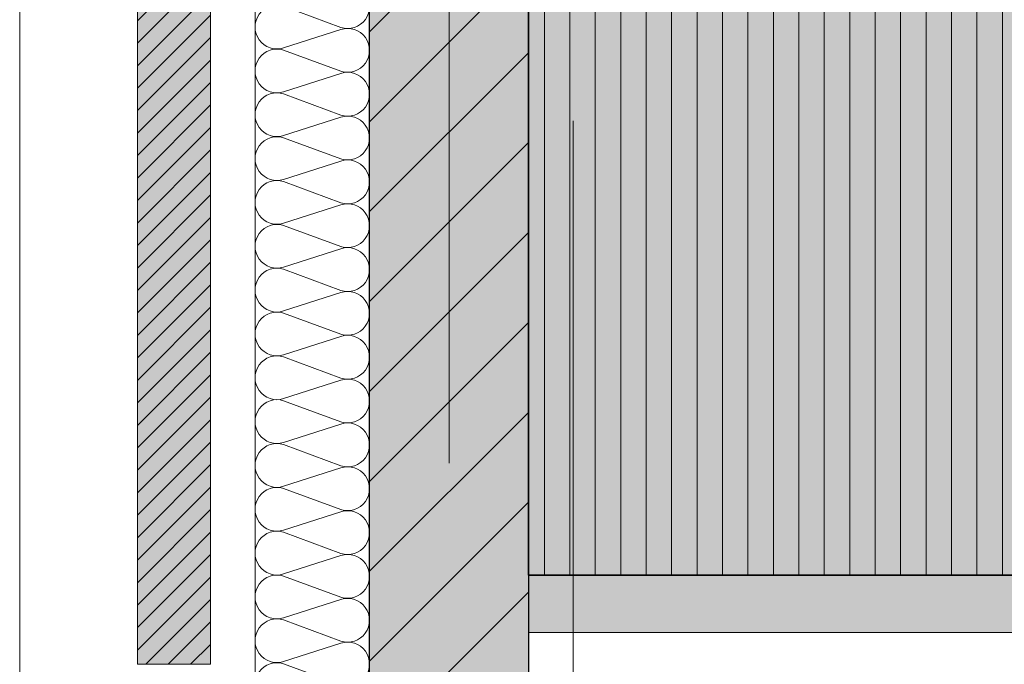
# Model space of a CAD drawing. Header units: metres. Extents: x -49 to 152, y -127 to 99.
# Tile 13 of 177: x -39.82 to -38.28, y -21.53 to -20.51. Entities that reach past the tile are written whole.
import ezdxf

# ---------------------------------------------------------------- set-up
doc = ezdxf.new("R2010")
doc.units = ezdxf.units.M
doc.header["$PDMODE"] = 1
doc.header["$PDSIZE"] = -2
for name, pattern in [('Achsen 01', [5.291531, 3.175, -1.058062, 0.352704, -0.705764]), ('gestrichelt - 01', [2, 1, -1]), ('ISO-07 Punktiert', [0.889, 0.127, -0.762]), ('VW-01 Strichlinie kurz', [2, 1, -1])]:
    doc.linetypes.add(name, pattern=pattern)
doc.layers.get('0').update_dxf_attribs({"lineweight": 25})
for name, color, linetype, lineweight, true_color in [('013_Beton und Stahlbetonarbeiten-000 Brüstung', 7, 'Continuous', 9, 0xa6a6a6), ('013_Beton und Stahlbetonarbeiten-000 Sichtbeton-331 tragende Au', 5, 'Continuous', 5, 0x0000ff), ('013_Beton und Stahlbetonarbeiten-000 Sichtbeton-334 Außenwandöf', 5, 'Continuous', 5, 0x0000ff), ('014_Fassadenarbeiten-000 Aufsicht Betonfertigteile', 7, 'Continuous', 9, 0xc0c0c0), ('014_Fassadenarbeiten-330 mineralische Dämmung', 7, 'Continuous', 9, 0x666666), ('031_Metallbauarbeiten-350 Lamellendecke DS', 7, 'Continuous', 35, 0x666666), ('032_Metallarbeiten-Fenster', 7, 'Continuous', 13, 0x444444), ('AV1-Achsen', 1, 'Achsen 01', 18, 0xff0000)]:
    doc.layers.add(name, color=color, linetype=linetype, lineweight=lineweight, true_color=true_color)
for name, color, linetype, lineweight in [('013_Beton und Stahlbetonarbeiten-000 Unterzüge', 7, 'ISO-07 Punktiert', 13), ('013_Beton und Stahlbetonarbeiten-330 Außenwände', 7, 'Continuous', 25), ('014_Fassadenarbeiten-330 Filtermauerwerk 11.5cm', 7, 'Continuous', 9), ('030_Sonnenschutzarbeiten-BLENDSCHUTZ', 7, 'Continuous', 5), ('_GRU (2D)', 7, 'Continuous', 9), ('_OG 3 (2D)', 7, 'Continuous', 9), ('_OG 3 - DS (2D)', 7, 'Continuous', 9), ('Bemaßung-Bemaßung', 7, 'Continuous', 9)]:
    doc.layers.add(name, color=color, linetype=linetype, lineweight=lineweight)
doc.layers.get('0').freeze()
doc.styles.add('Arial', font='arial.ttf')
doc.dimstyles.new('COE 50', dxfattribs={"dimtxt": 100.872396, "dimasz": 0.001414, "dimexe": 0.001, "dimexo": 0.01, "dimgap": 0.001, "dimtad": 1, "dimdec": 3, "dimtxsty": 'Arial', "dimblk": 'VW_SLASH-3', "dimblk1": 'VW_SLASH-3', "dimblk2": 'VW_SLASH-3', "dimcen": 0, "dimadec": 3, "dimazin": 0, "dimtfac": 0.8, "dimtdec": 3, "dimtix": 1, "dimtmove": 0, "dimatfit": 0, "dimldrblk": 'VW_SLASH-2', "dimfxl": 0.002, "dimfxlon": 1, "dimfrac": 2, "dimtolj": 1, "dimarcsym": 0})

# ---------------------------------------------------------------- blocks, each defined once
blk = doc.blocks.new('VW_SLASH-3')
at = {"color": 0, "linetype": 'ByBlock', "lineweight": -2, "transparency": 16777216}
blk.add_line((0, 0), (-1, 0), dxfattribs=at)
at = {"color": 0, "linetype": 'Continuous', "lineweight": 15, "transparency": 16777216, "flags": 128}
blk.add_lwpolyline([(0.5, 0.5), (-0.5, -0.5)], dxfattribs=at)
blk = doc.blocks.new('*D69')
at = {"layer": '030_Sonnenschutzarbeiten-BLENDSCHUTZ', "color": 0, "lineweight": -2}
for p, q in [((-39.025, -22.025), (-39.025, -22.175)), ((-36.575, -22.025), (-36.575, -22.175)), ((-36.6457, -22.125), (-38.9543, -22.125))]:
    blk.add_line(p, q, dxfattribs=at)
at = {"layer": 'Defpoints', "color": 0}
for p in [(-39.025, -21.385), (-36.575, -21.385), (-39.025, -22.125)]:
    blk.add_point(p, dxfattribs=at)
at = {"layer": '030_Sonnenschutzarbeiten-BLENDSCHUTZ', "color": 0, "lineweight": -2, "xscale": 0.070693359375, "yscale": 0.070693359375, "zscale": 0.070693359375, "rotation": 180}
blk.add_blockref('VW_SLASH-3', (-39.025, -22.125), dxfattribs=at)
at = {"layer": '030_Sonnenschutzarbeiten-BLENDSCHUTZ', "color": 0, "lineweight": -2, "xscale": 0.070693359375, "yscale": 0.070693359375, "zscale": 0.070693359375}
blk.add_blockref('VW_SLASH-3', (-36.575, -22.125), dxfattribs=at)
at = {"layer": '030_Sonnenschutzarbeiten-BLENDSCHUTZ', "color": 0, "lineweight": 13, "insert": (-37.8, -22.0144), "char_height": 0.10087, "attachment_point": 5, "style": 'Arial'}
blk.add_mtext('\\A1;2,45', dxfattribs=at)
blk = doc.blocks.new('VW_SLASH-2')
at = {"color": 0, "linetype": 'ByBlock', "lineweight": -2, "transparency": 16777216}
blk.add_line((0, 0), (-1, 0), dxfattribs=at)
at = {"color": 0, "linetype": 'Continuous', "lineweight": 15, "transparency": 16777216, "flags": 128}
blk.add_lwpolyline([(0.5, 0.5), (-0.5, -0.5)], dxfattribs=at)
blk = doc.blocks.new('Group-334')
at = {"layer": '014_Fassadenarbeiten-330 mineralische Dämmung', "transparency": 33554687, "flags": 128}
blk.add_lwpolyline([(-21.5897, 39.41, -1.372995), (-21.5241, 39.41), (-21.5574, 39.32, 1.372583), (-21.4918, 39.32), (-21.5207, 39.41, -1.372995), (-21.4552, 39.41), (-21.4884, 39.32, 1.372583), (-21.4229, 39.32), (-21.4518, 39.41, -1.372995), (-21.3862, 39.41), (-21.4195, 39.32, 1.372583), (-21.3539, 39.32), (-21.3829, 39.41, -1.372995), (-21.3173, 39.41), (-21.3506, 39.32, 1.372583), (-21.285, 39.32), (-21.3139, 39.41, -1.372995), (-21.2483, 39.41), (-21.2816, 39.32, 1.372583), (-21.216, 39.32), (-21.245, 39.41, -1.372995), (-21.1794, 39.41), (-21.2127, 39.32, 1.372583), (-21.1471, 39.32), (-21.176, 39.41, -1.372995), (-21.1104, 39.41), (-21.1437, 39.32, 1.372583), (-21.0781, 39.32), (-21.1071, 39.41, -1.372995), (-21.0415, 39.41), (-21.0748, 39.32, 1.372583), (-21.0092, 39.32), (-21.0381, 39.41, -1.372995), (-20.9726, 39.41), (-21.0058, 39.32, 1.372583), (-20.9403, 39.32), (-20.9692, 39.41, -1.372995), (-20.9036, 39.41), (-20.9369, 39.32, 1.372583), (-20.8713, 39.32), (-20.9002, 39.41, -1.372995), (-20.8347, 39.41), (-20.8679, 39.32, 1.372583), (-20.8024, 39.32), (-20.8313, 39.41, -1.372995), (-20.7657, 39.41), (-20.799, 39.32, 1.372583), (-20.7334, 39.32), (-20.7623, 39.41, -1.372995), (-20.6968, 39.41), (-20.73, 39.32, 1.372583), (-20.6645, 39.32), (-20.6934, 39.41, -1.372995), (-20.6278, 39.41), (-20.6611, 39.32, 1.372583), (-20.5955, 39.32), (-20.6245, 39.41, -1.372995), (-20.5589, 39.41), (-20.5922, 39.32, 1.372583), (-20.5266, 39.32), (-20.5555, 39.41, -1.372995), (-20.4899, 39.41), (-20.5232, 39.32, 1.372583), (-20.4576, 39.32)], format="xyb", dxfattribs=at)
blk = doc.blocks.new('Group-335')
at = {"layer": '014_Fassadenarbeiten-330 mineralische Dämmung', "transparency": 33554687}
blk.add_blockref('Group-334', (0, 0), dxfattribs=at)
blk = doc.blocks.new('Parametric Object-53')
at = {"layer": '014_Fassadenarbeiten-330 mineralische Dämmung', "color": 7, "transparency": 33554687}
blk.add_blockref('Group-335', (0, 0), dxfattribs=at)
at = {"layer": '014_Fassadenarbeiten-330 mineralische Dämmung', "color": 0, "flags": 1}
for tag in ['IFC_UUID', 'instanceID', 'prm0_name', 'prm0_type', 'prm0_value', 'prm1_name', 'prm1_type', 'prm1_value', 'prm2_name', 'prm2_type', 'prm2_value', 'prm3_name', 'prm3_type', 'prm3_value', 'prm4_name', 'prm4_type', 'prm4_value', 'prm5_name', 'prm5_type', 'prm5_value', 'prm6_name', 'prm6_type', 'prm6_value']:
    blk.add_attdef(tag, (-39.4631, -21.9098), '', height=0.00018, dxfattribs=at)
blk = doc.blocks.new('*D790')
at = {"layer": 'Bemaßung-Bemaßung', "color": 0, "linetype": 'Continuous', "lineweight": -2}
for p, q in [((-40.225, -21.475), (-40.375, -21.475)), ((-40.325, -21.5457), (-40.325, -21.6543)), ((-40.225, -21.725), (-40.375, -21.725))]:
    blk.add_line(p, q, dxfattribs=at)
at = {"layer": 'Defpoints', "color": 0}
for p in [(-39.025, -21.475), (-40.325, -21.725), (-39.275, -21.725)]:
    blk.add_point(p, dxfattribs=at)
at = {"layer": 'Bemaßung-Bemaßung', "color": 0, "lineweight": -2, "xscale": 0.070693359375, "yscale": 0.070693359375, "zscale": 0.070693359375}
for p, rotation in [((-40.325, -21.475), 90), ((-40.325, -21.725), 270)]:
    blk.add_blockref('VW_SLASH-3', p, dxfattribs=dict(at, rotation=rotation))
at = {"layer": 'Bemaßung-Bemaßung', "color": 0, "insert": (-40.4265, -21.6), "char_height": 0.10087, "attachment_point": 5, "rotation": 90, "style": 'Arial'}
blk.add_mtext('\\A1;25', dxfattribs=at)
blk = doc.blocks.new('*D791')
at = {"layer": 'Bemaßung-Bemaßung', "color": 0, "linetype": 'Continuous', "lineweight": -2}
for p, q in [((-40.225, -16.375), (-40.375, -16.375)), ((-40.325, -16.4457), (-40.325, -21.4043)), ((-40.225, -21.475), (-40.375, -21.475))]:
    blk.add_line(p, q, dxfattribs=at)
at = {"layer": 'Defpoints', "color": 0}
for p in [(-39.025, -16.375), (-40.325, -21.475), (-39.025, -21.475)]:
    blk.add_point(p, dxfattribs=at)
at = {"layer": 'Bemaßung-Bemaßung', "color": 0, "lineweight": -2, "xscale": 0.070693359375, "yscale": 0.070693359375, "zscale": 0.070693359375}
for p, rotation in [((-40.325, -16.375), 90), ((-40.325, -21.475), 270)]:
    blk.add_blockref('VW_SLASH-3', p, dxfattribs=dict(at, rotation=rotation))
at = {"layer": 'Bemaßung-Bemaßung', "color": 0, "insert": (-40.4356, -18.925), "char_height": 0.10087, "attachment_point": 5, "rotation": 90, "style": 'Arial'}
blk.add_mtext('\\A1;5,10', dxfattribs=at)
blk = doc.blocks.new('COE - Fenster 01')
at = {"layer": '032_Metallarbeiten-Fenster', "color": 7, "linetype": 'gestrichelt - 01', "lineweight": 18, "transparency": 33554687}
blk.add_line((-0.055, 0.145), (-1.185, 0.145), dxfattribs=at)
blk.add_arc((-0.055, 0.145), 1.13, 90, 179.9996, dxfattribs=at)
blk = doc.blocks.new('Group-878')
at = {"layer": 'AV1-Achsen'}
blk.add_line((-39.15, -26.5), (-39.15, 4.9), dxfattribs=at)
blk = doc.blocks.new('GRU (2D)')
at = {"layer": 'AV1-Achsen', "color": 7}
blk.add_blockref('Group-878', (0, 0), dxfattribs=at)
blk = doc.blocks.new('OG 3 - DS (2D)')
at = {"layer": '030_Sonnenschutzarbeiten-BLENDSCHUTZ', "linetype": 'Continuous', "lineweight": 0, "transparency": 33554610}
blk.add_hatch(color=161, dxfattribs=at).paths.add_polyline_path([(-39.025, -21.475), (-36.575, -21.475), (-36.575, -21.385), (-39.025, -21.385)])
at = {"layer": '031_Metallbauarbeiten-350 Lamellendecke DS', "linetype": 'Continuous', "lineweight": 0, "transparency": 33554508}
blk.add_hatch(color=254, dxfattribs=at).paths.add_polyline_path([(-39.025, -16.375), (-36.525, -16.375), (-36.525, -21.385), (-39.025, -21.385)])
at = {"layer": '031_Metallbauarbeiten-350 Lamellendecke DS', "linetype": 'Continuous', "lineweight": 9, "transparency": 33554508}
h = blk.add_hatch(dxfattribs=at)
h.set_pattern_fill('Lamellendecke', color=252, style=0, pattern_type=2)
h.set_pattern_definition([(90, (0, 0), (0.04, 0), [])])
h.paths.add_polyline_path([(-39.025, -16.375), (-36.525, -16.375), (-36.525, -21.385), (-39.025, -21.385)])
at = {"layer": '030_Sonnenschutzarbeiten-BLENDSCHUTZ', "color": 251, "lineweight": 13, "flags": 128}
blk.add_lwpolyline([(-39.025, -21.475), (-36.575, -21.475), (-36.575, -21.385), (-39.025, -21.385)], close=True, dxfattribs=at)
at = {"layer": '031_Metallbauarbeiten-350 Lamellendecke DS', "flags": 128}
blk.add_lwpolyline([(-39.025, -16.375), (-36.525, -16.375), (-36.525, -21.385), (-39.025, -21.385)], close=True, dxfattribs=at)
at = {"layer": '030_Sonnenschutzarbeiten-BLENDSCHUTZ', "color": 7, "lineweight": 13}
dim = blk.add_linear_dim(base=(-39.025, -22.125), p1=(-36.575, -21.385), p2=(-39.025, -21.385), text='2,45', dimstyle='COE 50', override={"dimtxt": 0.100872, "dimasz": 0.070693, "dimexe": 0.05, "dimgap": 0.05, "dimpost": '<>', "dimtxsty": 'Arial', "dimtmove": 2, "dimfxl": 0.1}, dxfattribs=at)
dim.commit()
dim.dimension.update_dxf_attribs({"geometry": '*D69', "text_midpoint": (-37.8, -22.0144)})
blk = doc.blocks.new('OG 3 (2D)')
at = {"layer": '014_Fassadenarbeiten-330 Filtermauerwerk 11.5cm', "linetype": 'Continuous', "lineweight": 0, "true_color": 0xd19783}
blk.add_hatch(color=33, dxfattribs=at).paths.add_polyline_path([(-39.64, -20.325), (-39.525, -20.325), (-39.525, -21.525), (-39.64, -21.525)])
at = {"layer": '014_Fassadenarbeiten-330 Filtermauerwerk 11.5cm', "linetype": 'Continuous', "lineweight": 9}
h = blk.add_hatch(dxfattribs=at)
h.set_pattern_fill('Mauerwerk Münster', color=8, style=0, pattern_type=2)
h.set_pattern_definition([(45, (0, 0), (0.01767767, -0.01767767), [])])
h.paths.add_polyline_path([(-39.64, -20.325), (-39.525, -20.325), (-39.525, -21.525), (-39.64, -21.525)])
at = {"layer": '014_Fassadenarbeiten-000 Aufsicht Betonfertigteile', "flags": 128}
blk.add_lwpolyline([(-39.455, 0.305), (-39.455, -21.905), (-39.825, -22.275), (-39.825, 0.675)], close=True, dxfattribs=at)
at = {"layer": '014_Fassadenarbeiten-330 Filtermauerwerk 11.5cm', "flags": 128}
blk.add_lwpolyline([(-39.64, -20.325), (-39.525, -20.325), (-39.525, -21.525), (-39.64, -21.525)], close=True, dxfattribs=at)
at = {"layer": '014_Fassadenarbeiten-330 mineralische Dämmung', "rotation": 90}
blk.add_blockref('Parametric Object-53', (0, 0), dxfattribs=at)
at = {"color": 255}
blk.add_wipeout([(-39.025, -21.725), (-39.025, -21.475), (-36.575, -21.475), (-36.575, -21.725)], dxfattribs=at).dxf.layer = '013_Beton und Stahlbetonarbeiten-000 Brüstung'
at = {"layer": '013_Beton und Stahlbetonarbeiten-330 Außenwände', "linetype": 'Continuous', "lineweight": 0, "true_color": 0xc0c0c0}
blk.add_hatch(color=9, dxfattribs=at).paths.add_polyline_path([(-39.275, 0.125), (-18.775, 0.125), (-18.775, -0.125), (-39.025, -0.125), (-39.025, -21.725), (-39.275, -21.725)])
at = {"layer": '013_Beton und Stahlbetonarbeiten-330 Außenwände', "linetype": 'Continuous', "lineweight": 13}
h = blk.add_hatch(dxfattribs=at)
h.set_pattern_fill('Stahlbeton', color=251, style=0, pattern_type=2)
h.set_pattern_definition([(45, (0, 0), (0.07071068, -0.07071068), [0.025, -0.025])])
h.paths.add_polyline_path([(-39.275, 0.125), (-18.775, 0.125), (-18.775, -0.125), (-39.025, -0.125), (-39.025, -21.725), (-39.275, -21.725)])
h = blk.add_hatch(dxfattribs=at)
h.set_pattern_fill('Stahlbeton-1', color=251, style=0, pattern_type=2)
h.set_pattern_definition([(-135, (0.03106, -0.03313), (0.07071068, -0.07071068), [])])
h.paths.add_polyline_path([(-39.275, 0.125), (-18.775, 0.125), (-18.775, -0.125), (-39.025, -0.125), (-39.025, -21.725), (-39.275, -21.725)])
at = {"layer": '013_Beton und Stahlbetonarbeiten-000 Brüstung', "flags": 128}
blk.add_lwpolyline([(-39.025, -21.725), (-39.025, -21.475), (-36.575, -21.475), (-36.575, -21.725)], close=True, dxfattribs=at)
at = {"layer": '013_Beton und Stahlbetonarbeiten-000 Sichtbeton-331 tragende Au', "color": 30}
blk.add_solid([(-39.075, -16.325), (-39.025, -16.375), (-39.075, -21.475), (-39.025, -21.475)], dxfattribs=at)
at = {"layer": '013_Beton und Stahlbetonarbeiten-000 Sichtbeton-334 Außenwandöf', "color": 30}
blk.add_solid([(-39.075, -21.725), (-39.025, -21.725), (-39.075, -21.475), (-39.025, -21.475)], dxfattribs=at)
at = {"layer": '013_Beton und Stahlbetonarbeiten-000 Unterzüge', "linetype": 'VW-01 Strichlinie kurz', "flags": 128}
blk.add_lwpolyline([(-36.575, -21.475), (-36.575, -21.725), (-39.025, -21.725), (-39.025, -21.475)], close=True, dxfattribs=at)
at = {"layer": '013_Beton und Stahlbetonarbeiten-330 Außenwände', "flags": 128}
blk.add_lwpolyline([(-39.275, 0.125), (-18.775, 0.125), (-18.775, -0.125), (-39.025, -0.125), (-39.025, -21.725), (-39.275, -21.725)], close=True, dxfattribs=at)
at = {"layer": '014_Fassadenarbeiten-330 mineralische Dämmung', "flags": 128}
blk.add_lwpolyline([(-18.9, 0.305), (-18.9, 0.125), (-39.275, 0.125), (-39.275, -21.725), (-39.15, -21.725), (-39.15, -21.905), (-39.455, -21.905), (-39.455, 0.305)], close=True, dxfattribs=at)
at = {"layer": '032_Metallarbeiten-Fenster', "color": 7, "rotation": 270}
blk.add_blockref('COE - Fenster 01', (-39.1, -21.725), dxfattribs=at)
at = {"layer": 'Bemaßung-Bemaßung', "linetype": 'Continuous'}
for base, p1, p2, text, picture, middle in [((-40.325, -21.475), (-39.025, -16.375), (-39.025, -21.475), '5,10', '*D791', (-40.4356, -18.925)), ((-40.325, -21.725), (-39.025, -21.475), (-39.275, -21.725), '25', '*D790', (-40.4265, -21.6))]:
    dim = blk.add_linear_dim(base=base, p1=p1, p2=p2, angle=270, text=text, dimstyle='COE 50', override={"dimtxt": 0.100872, "dimasz": 0.070693, "dimexe": 0.05, "dimgap": 0.05, "dimpost": '<>', "dimtxsty": 'Arial', "dimtmove": 2, "dimfxl": 0.1}, dxfattribs=at)
    dim.commit()
    dim.dimension.update_dxf_attribs({"geometry": picture, "text_midpoint": middle})

msp = doc.modelspace()

# ---------------------------------------------------------------- block references
at = {"layer": '_OG 3 - DS (2D)'}
msp.add_blockref('OG 3 - DS (2D)', (0, 0), dxfattribs=at)

# ---------------------------------------------------------------- next in the draw order: block references
at = {"layer": '_OG 3 (2D)'}
msp.add_blockref('OG 3 (2D)', (0, 0), dxfattribs=at)

# ---------------------------------------------------------------- next in the draw order: block references
at = {"layer": '_GRU (2D)'}
msp.add_blockref('GRU (2D)', (0, 0), dxfattribs=at)

doc.saveas('drawing.dxf')
